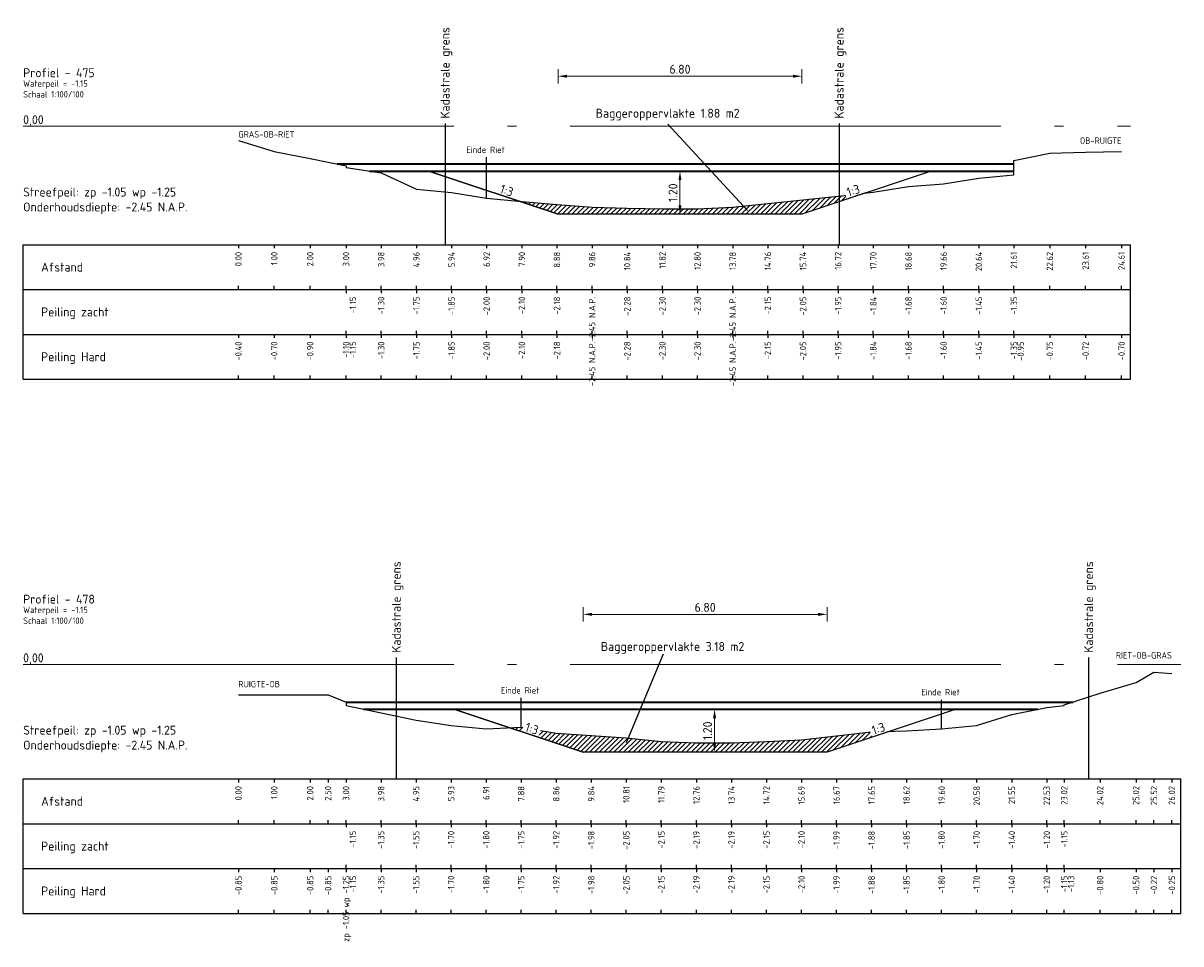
# Model space of a CAD drawing. Header units: metres. Extents: x 163463 to 198797, y 577287 to 592106.
# Tile 30 of 64: x 198475 to 198507, y 581606 to 581631. Entities that reach past the tile are written whole.
import ezdxf
from ezdxf.enums import TextEntityAlignment as Align

# ---------------------------------------------------------------- set-up
doc = ezdxf.new("R2010")
doc.units = ezdxf.units.M
doc.linetypes.add('AL-NAP_LIJN', pattern=[15.25, 12, -1.5, 0.25, -1.5])
for name, color, linetype in [('Afstandsbalk', 7, 'Continuous'), ('baggerarcering', 1, 'Continuous'), ('baggeroppervlak', 7, 'Continuous'), ('HardePeiling', 3, 'Continuous'), ('Kadastralegrens', 7, 'Continuous'), ('Legger', 2, 'Continuous'), ('Oever', 62, 'Continuous'), ('riet', 54, 'Continuous'), ('Teksten', 7, 'Continuous'), ('ZachtePeiling', 1, 'Continuous')]:
    doc.layers.add(name, color=color, linetype=linetype)
doc.layers.add('N-WA-WH-GRONDWATERLIJN-G', color=150, linetype='AL-GRONDWATERLIJN', lineweight=35)
doc.layers.add('X-XX-AL-NAP-G', color=7, linetype='AL-NAP_LIJN', lineweight=18)
doc.styles.add('NLCS-ISO', font='NLCS-ISO.ttf')
doc.styles.add('NLCS-ISO-M100-T25', font='NLCS-ISO.ttf', dxfattribs={"height": 0.25})
doc.linetypes.add('AL-GRONDWATERLIJN', pattern='A,6,[32,NLCS.SHX,S=1,R=0,X=0,Y=0],6', length=12)
doc.dimstyles.new('NLCS-M100-T25-PIJL_l3_h1', dxfattribs={"dimscale": 0.1, "dimtxt": 0.25, "dimasz": 2.5, "dimexe": 2, "dimexo": 2, "dimgap": 0.7, "dimtad": 1, "dimzin": 0, "dimdsep": 46, "dimtxsty": 'NLCS-ISO-M100-T25', "dimcen": 2.5, "dimdle": 2, "dimclrd": 256, "dimclre": 256, "dimclrt": 256, "dimadec": 1, "dimazin": 0, "dimtfac": 1, "dimtofl": 0, "dimtmove": 1, "dimatfit": 0, "dimfxl": 2, "dimfxlon": 1, "dimtfill": 1, "dimtfillclr": 256, "dimtolj": 1, "dimtzin": 0, "dimlwd": 18, "dimlwe": 18, "dimarcsym": 0})
pattern_1 = [(45, (198480.875565, 581493.37979), (-0.06735192, 0.06735192), [])]

# ---------------------------------------------------------------- blocks, each defined once
blk = doc.blocks.new('*D577')
at = {"lineweight": 18, "transparency": 16777216}
for p, q in [((198494.147, 581612.13), (198493.947, 581612.13)), ((198494.147, 581611.88), (198494.147, 581611.18)), ((198494.147, 581610.93), (198493.947, 581610.93))]:
    blk.add_line(p, q, dxfattribs=at)
at = {"transparency": 16777216}
for points in [[(198494.105, 581611.88), (198494.189, 581611.88), (198494.147, 581612.13)], [(198494.105, 581611.18), (198494.189, 581611.18), (198494.147, 581610.93)]]:
    blk.add_solid(points, dxfattribs=at)
at = {"layer": 'Defpoints', "color": 0, "transparency": 16777216}
for p in [(198494.147, 581612.13), (198494.147, 581610.93), (198494.147, 581610.93)]:
    blk.add_point(p, dxfattribs=at)
at = {"transparency": 16777216, "insert": (198493.952, 581611.53), "char_height": 0.25, "attachment_point": 5, "rotation": 90, "style": 'NLCS-ISO-M100-T25', "bg_fill": 3, "box_fill_scale": 1.1, "bg_fill_color": 256, "bg_fill_true_color": 13158600, "bg_fill_transparency": 0}
blk.add_mtext('\\A1;1.20', dxfattribs=at)
blk = doc.blocks.new('*D578')
at = {"lineweight": 18, "transparency": 16777216}
for p, q in [((198493.183, 581627.13), (198492.983, 581627.13)), ((198493.183, 581626.88), (198493.183, 581626.18)), ((198493.183, 581625.93), (198492.983, 581625.93))]:
    blk.add_line(p, q, dxfattribs=at)
at = {"transparency": 16777216}
for points in [[(198493.141, 581626.88), (198493.224, 581626.88), (198493.183, 581627.13)], [(198493.141, 581626.18), (198493.224, 581626.18), (198493.183, 581625.93)]]:
    blk.add_solid(points, dxfattribs=at)
at = {"layer": 'Defpoints', "color": 0, "transparency": 16777216}
for p in [(198493.183, 581627.13), (198493.183, 581625.93), (198493.183, 581625.93)]:
    blk.add_point(p, dxfattribs=at)
at = {"transparency": 16777216, "insert": (198492.988, 581626.53), "char_height": 0.25, "attachment_point": 5, "rotation": 90, "style": 'NLCS-ISO-M100-T25', "bg_fill": 3, "box_fill_scale": 1.1, "bg_fill_color": 256, "bg_fill_true_color": 13158600, "bg_fill_transparency": 0}
blk.add_mtext('\\A1;1.20', dxfattribs=at)
blk = doc.blocks.new('*D612')
at = {"lineweight": 18, "transparency": 16777216}
for p, q in [((198489.783, 581629.575), (198489.783, 581629.975)), ((198490.033, 581629.775), (198496.333, 581629.775)), ((198496.583, 581629.575), (198496.583, 581629.975))]:
    blk.add_line(p, q, dxfattribs=at)
at = {"transparency": 16777216}
for points in [[(198490.033, 581629.817), (198490.033, 581629.733), (198489.783, 581629.775)], [(198496.333, 581629.817), (198496.333, 581629.733), (198496.583, 581629.775)]]:
    blk.add_solid(points, dxfattribs=at)
at = {"layer": 'Defpoints', "color": 0, "transparency": 16777216}
for p in [(198496.583, 581629.775), (198489.783, 581625.93), (198496.583, 581625.93)]:
    blk.add_point(p, dxfattribs=at)
at = {"transparency": 16777216, "insert": (198493.183, 581629.97), "char_height": 0.25, "attachment_point": 5, "style": 'NLCS-ISO-M100-T25', "bg_fill": 3, "box_fill_scale": 1.1, "bg_fill_color": 256, "bg_fill_true_color": 13158600, "bg_fill_transparency": 0}
blk.add_mtext('\\A1;6.80', dxfattribs=at)
blk = doc.blocks.new('*D613')
at = {"lineweight": 18, "transparency": 16777216}
for p, q in [((198490.484, 581614.575), (198490.484, 581614.975)), ((198497.284, 581614.575), (198497.284, 581614.975)), ((198490.734, 581614.775), (198497.034, 581614.775))]:
    blk.add_line(p, q, dxfattribs=at)
at = {"transparency": 16777216}
for points in [[(198490.734, 581614.817), (198490.734, 581614.733), (198490.484, 581614.775)], [(198497.034, 581614.817), (198497.034, 581614.733), (198497.284, 581614.775)]]:
    blk.add_solid(points, dxfattribs=at)
at = {"layer": 'Defpoints', "color": 0, "transparency": 16777216}
for p in [(198497.284, 581614.775), (198490.484, 581610.93), (198497.284, 581610.93)]:
    blk.add_point(p, dxfattribs=at)
at = {"transparency": 16777216, "insert": (198493.884, 581614.97), "char_height": 0.25, "attachment_point": 5, "style": 'NLCS-ISO-M100-T25', "bg_fill": 3, "box_fill_scale": 1.1, "bg_fill_color": 256, "bg_fill_true_color": 13158600, "bg_fill_transparency": 0}
blk.add_mtext('\\A1;6.80', dxfattribs=at)

msp = doc.modelspace()

# ---------------------------------------------------------------- hatches: boundary and pattern name
at = {"layer": 'baggerarcering'}
h = msp.add_hatch(dxfattribs=at)
h.set_pattern_fill('ANSI31', color=256, scale=0.03, style=0)
h.set_pattern_definition(pattern_1)
h.paths.add_polyline_path([(198497.62, 581626.276), (198498.332, 581626.513), (198497.62, 581626.433)])
h = msp.add_hatch(dxfattribs=at)
h.set_pattern_fill('ANSI31', color=256, scale=0.03, style=0)
h.set_pattern_definition(pattern_1)
h.paths.add_polyline_path([(198488.714, 581626.286), (198489.783, 581625.93), (198496.583, 581625.93), (198497.62, 581626.276), (198497.62, 581626.433), (198497.591, 581626.43), (198496.612, 581626.33), (198495.632, 581626.23), (198494.652, 581626.13), (198493.672, 581626.08), (198492.693, 581626.08), (198491.714, 581626.1), (198490.733, 581626.13), (198489.754, 581626.2), (198488.774, 581626.28)])
h = msp.add_hatch(dxfattribs=at)
h.set_pattern_fill('ANSI31', color=256, scale=0.03, style=0)
h.set_pattern_definition(pattern_1)
h.paths.add_polyline_path([(198497.284, 581610.93), (198499.042, 581611.516), (198498.523, 581611.5), (198497.546, 581611.39), (198496.57, 581611.28), (198495.593, 581611.23), (198494.617, 581611.19), (198493.64, 581611.19), (198492.663, 581611.23), (198491.687, 581611.33), (198490.711, 581611.4), (198489.734, 581611.46), (198488.757, 581611.63), (198488.434, 581611.613), (198490.484, 581610.93)])

# ---------------------------------------------------------------- linework, layer by layer
at = {"layer": 'Afstandsbalk'}
for p, q in [((198474.876, 581625.08), (198505.74, 581625.08)), ((198474.876, 581621.33), (198474.876, 581625.08)), ((198480.876, 581625.08), (198480.876, 581624.98)), ((198481.875, 581625.08), (198481.875, 581624.98)), ((198482.875, 581625.08), (198482.875, 581624.98)), ((198483.875, 581625.08), (198483.875, 581624.98)), ((198484.855, 581625.08), (198484.855, 581624.98)), ((198485.835, 581625.08), (198485.835, 581624.98)), ((198486.815, 581625.08), (198486.815, 581624.98)), ((198487.794, 581625.08), (198487.794, 581624.98)), ((198488.774, 581625.08), (198488.774, 581624.98)), ((198489.754, 581625.08), (198489.754, 581624.98)), ((198490.733, 581625.08), (198490.733, 581624.98)), ((198491.714, 581625.08), (198491.714, 581624.98)), ((198492.693, 581625.08), (198492.693, 581624.98)), ((198493.672, 581625.08), (198493.672, 581624.98)), ((198494.652, 581625.08), (198494.652, 581624.98)), ((198495.632, 581625.08), (198495.632, 581624.98)), ((198496.612, 581625.08), (198496.612, 581624.98)), ((198497.591, 581625.08), (198497.591, 581624.98)), ((198498.572, 581625.08), (198498.572, 581624.98)), ((198499.551, 581625.08), (198499.551, 581624.98)), ((198500.531, 581625.08), (198500.531, 581624.98)), ((198501.511, 581625.08), (198501.511, 581624.98)), ((198502.49, 581625.08), (198502.49, 581624.98)), ((198503.491, 581625.08), (198503.491, 581624.98)), ((198504.49, 581625.08), (198504.49, 581624.98)), ((198505.49, 581625.08), (198505.49, 581624.98)), ((198505.74, 581621.33), (198505.74, 581625.08)), ((198480.876, 581623.83), (198480.876, 581623.93)), ((198481.875, 581623.83), (198481.875, 581623.93)), ((198482.875, 581623.83), (198482.875, 581623.93)), ((198483.875, 581623.83), (198483.875, 581623.93)), ((198484.855, 581623.83), (198484.855, 581623.93)), ((198485.835, 581623.83), (198485.835, 581623.93)), ((198486.815, 581623.83), (198486.815, 581623.93)), ((198487.794, 581623.83), (198487.794, 581623.93)), ((198488.774, 581623.83), (198488.774, 581623.93)), ((198489.754, 581623.83), (198489.754, 581623.93)), ((198490.733, 581623.83), (198490.733, 581623.93)), ((198491.714, 581623.83), (198491.714, 581623.93)), ((198492.693, 581623.83), (198492.693, 581623.93)), ((198493.672, 581623.83), (198493.672, 581623.93)), ((198494.652, 581623.83), (198494.652, 581623.93)), ((198495.632, 581623.83), (198495.632, 581623.93)), ((198496.612, 581623.83), (198496.612, 581623.93)), ((198497.591, 581623.83), (198497.591, 581623.93)), ((198498.572, 581623.83), (198498.572, 581623.93)), ((198499.551, 581623.83), (198499.551, 581623.93)), ((198500.531, 581623.83), (198500.531, 581623.93)), ((198501.511, 581623.83), (198501.511, 581623.93)), ((198502.49, 581623.83), (198502.49, 581623.93)), ((198503.491, 581623.83), (198503.491, 581623.93)), ((198504.49, 581623.83), (198504.49, 581623.93)), ((198505.49, 581623.83), (198505.49, 581623.93)), ((198474.876, 581623.83), (198505.74, 581623.83)), ((198483.875, 581623.83), (198483.875, 581623.73)), ((198484.855, 581623.83), (198484.855, 581623.73)), ((198485.835, 581623.83), (198485.835, 581623.73)), ((198486.815, 581623.83), (198486.815, 581623.73)), ((198487.794, 581623.83), (198487.794, 581623.73)), ((198488.774, 581623.83), (198488.774, 581623.73)), ((198489.754, 581623.83), (198489.754, 581623.73)), ((198490.733, 581623.83), (198490.733, 581623.73)), ((198491.714, 581623.83), (198491.714, 581623.73)), ((198492.693, 581623.83), (198492.693, 581623.73)), ((198493.672, 581623.83), (198493.672, 581623.73)), ((198494.652, 581623.83), (198494.652, 581623.73)), ((198495.632, 581623.83), (198495.632, 581623.73)), ((198496.612, 581623.83), (198496.612, 581623.73)), ((198497.591, 581623.83), (198497.591, 581623.73)), ((198498.572, 581623.83), (198498.572, 581623.73)), ((198499.551, 581623.83), (198499.551, 581623.73)), ((198500.531, 581623.83), (198500.531, 581623.73)), ((198501.511, 581623.83), (198501.511, 581623.73)), ((198502.49, 581623.83), (198502.49, 581623.73)), ((198483.875, 581622.58), (198483.875, 581622.68)), ((198484.855, 581622.58), (198484.855, 581622.68)), ((198485.835, 581622.58), (198485.835, 581622.68)), ((198486.815, 581622.58), (198486.815, 581622.68)), ((198487.794, 581622.58), (198487.794, 581622.68)), ((198488.774, 581622.58), (198488.774, 581622.68)), ((198489.754, 581622.58), (198489.754, 581622.68)), ((198490.733, 581622.58), (198490.733, 581622.68)), ((198491.714, 581622.58), (198491.714, 581622.68)), ((198492.693, 581622.58), (198492.693, 581622.68)), ((198493.672, 581622.58), (198493.672, 581622.68)), ((198494.652, 581622.58), (198494.652, 581622.68)), ((198495.632, 581622.58), (198495.632, 581622.68)), ((198496.612, 581622.58), (198496.612, 581622.68)), ((198497.591, 581622.58), (198497.591, 581622.68)), ((198498.572, 581622.58), (198498.572, 581622.68)), ((198499.551, 581622.58), (198499.551, 581622.68)), ((198500.531, 581622.58), (198500.531, 581622.68)), ((198501.511, 581622.58), (198501.511, 581622.68)), ((198502.49, 581622.58), (198502.49, 581622.68)), ((198474.876, 581622.58), (198505.74, 581622.58)), ((198480.876, 581622.58), (198480.876, 581622.48)), ((198481.875, 581622.58), (198481.875, 581622.48)), ((198482.875, 581622.58), (198482.875, 581622.48)), ((198483.875, 581622.58), (198483.875, 581622.48)), ((198483.875, 581622.58), (198483.875, 581622.48)), ((198484.855, 581622.58), (198484.855, 581622.48)), ((198485.835, 581622.58), (198485.835, 581622.48)), ((198486.815, 581622.58), (198486.815, 581622.48)), ((198487.794, 581622.58), (198487.794, 581622.48)), ((198488.774, 581622.58), (198488.774, 581622.48)), ((198489.754, 581622.58), (198489.754, 581622.48)), ((198490.733, 581622.58), (198490.733, 581622.48)), ((198491.714, 581622.58), (198491.714, 581622.48)), ((198492.693, 581622.58), (198492.693, 581622.48)), ((198493.672, 581622.58), (198493.672, 581622.48)), ((198494.652, 581622.58), (198494.652, 581622.48)), ((198495.632, 581622.58), (198495.632, 581622.48)), ((198496.612, 581622.58), (198496.612, 581622.48)), ((198497.591, 581622.58), (198497.591, 581622.48)), ((198498.572, 581622.58), (198498.572, 581622.48)), ((198499.551, 581622.58), (198499.551, 581622.48)), ((198500.531, 581622.58), (198500.531, 581622.48)), ((198501.511, 581622.58), (198501.511, 581622.48)), ((198502.49, 581622.58), (198502.49, 581622.48)), ((198502.49, 581622.58), (198502.49, 581622.48)), ((198503.491, 581622.58), (198503.491, 581622.48)), ((198504.49, 581622.58), (198504.49, 581622.48)), ((198505.49, 581622.58), (198505.49, 581622.48)), ((198474.876, 581621.33), (198505.74, 581621.33)), ((198480.876, 581621.33), (198480.876, 581621.43)), ((198481.875, 581621.33), (198481.875, 581621.43)), ((198482.875, 581621.33), (198482.875, 581621.43)), ((198483.875, 581621.33), (198483.875, 581621.43)), ((198483.875, 581621.33), (198483.875, 581621.43)), ((198484.855, 581621.33), (198484.855, 581621.43)), ((198485.835, 581621.33), (198485.835, 581621.43)), ((198486.815, 581621.33), (198486.815, 581621.43)), ((198487.794, 581621.33), (198487.794, 581621.43)), ((198488.774, 581621.33), (198488.774, 581621.43)), ((198489.754, 581621.33), (198489.754, 581621.43)), ((198490.733, 581621.33), (198490.733, 581621.43)), ((198491.714, 581621.33), (198491.714, 581621.43)), ((198492.693, 581621.33), (198492.693, 581621.43)), ((198493.672, 581621.33), (198493.672, 581621.43)), ((198494.652, 581621.33), (198494.652, 581621.43)), ((198495.632, 581621.33), (198495.632, 581621.43)), ((198496.612, 581621.33), (198496.612, 581621.43)), ((198497.591, 581621.33), (198497.591, 581621.43)), ((198498.572, 581621.33), (198498.572, 581621.43)), ((198499.551, 581621.33), (198499.551, 581621.43)), ((198500.531, 581621.33), (198500.531, 581621.43)), ((198501.511, 581621.33), (198501.511, 581621.43)), ((198502.49, 581621.33), (198502.49, 581621.43)), ((198502.49, 581621.33), (198502.49, 581621.43)), ((198503.491, 581621.33), (198503.491, 581621.43)), ((198504.49, 581621.33), (198504.49, 581621.43)), ((198505.49, 581621.33), (198505.49, 581621.43)), ((198474.876, 581610.19), (198507.143, 581610.19)), ((198474.876, 581606.44), (198474.876, 581610.19)), ((198480.876, 581610.19), (198480.876, 581610.09)), ((198481.875, 581610.19), (198481.875, 581610.09)), ((198482.875, 581610.19), (198482.875, 581610.09)), ((198483.375, 581610.19), (198483.375, 581610.09)), ((198483.875, 581610.19), (198483.875, 581610.09)), ((198484.852, 581610.19), (198484.852, 581610.09)), ((198485.828, 581610.19), (198485.828, 581610.09)), ((198486.805, 581610.19), (198486.805, 581610.09)), ((198487.782, 581610.19), (198487.782, 581610.09)), ((198488.757, 581610.19), (198488.757, 581610.09)), ((198489.734, 581610.19), (198489.734, 581610.09)), ((198490.711, 581610.19), (198490.711, 581610.09)), ((198491.687, 581610.19), (198491.687, 581610.09)), ((198492.663, 581610.19), (198492.663, 581610.09)), ((198493.64, 581610.19), (198493.64, 581610.09)), ((198494.617, 581610.19), (198494.617, 581610.09)), ((198495.593, 581610.19), (198495.593, 581610.09)), ((198496.57, 581610.19), (198496.57, 581610.09)), ((198497.546, 581610.19), (198497.546, 581610.09)), ((198498.523, 581610.19), (198498.523, 581610.09)), ((198499.499, 581610.19), (198499.499, 581610.09)), ((198500.476, 581610.19), (198500.476, 581610.09)), ((198501.452, 581610.19), (198501.452, 581610.09)), ((198502.429, 581610.19), (198502.429, 581610.09)), ((198503.405, 581610.19), (198503.405, 581610.09)), ((198503.893, 581610.19), (198503.893, 581610.09)), ((198504.894, 581610.19), (198504.894, 581610.09)), ((198505.894, 581610.19), (198505.894, 581610.09)), ((198506.393, 581610.19), (198506.393, 581610.09)), ((198506.893, 581610.19), (198506.893, 581610.09)), ((198507.143, 581606.44), (198507.143, 581610.19)), ((198474.876, 581608.94), (198507.143, 581608.94)), ((198480.876, 581608.94), (198480.876, 581609.04)), ((198481.875, 581608.94), (198481.875, 581609.04)), ((198482.875, 581608.94), (198482.875, 581609.04)), ((198483.375, 581608.94), (198483.375, 581609.04)), ((198483.875, 581608.94), (198483.875, 581609.04)), ((198483.875, 581608.94), (198483.875, 581608.84)), ((198484.852, 581608.94), (198484.852, 581609.04)), ((198484.852, 581608.94), (198484.852, 581608.84)), ((198485.828, 581608.94), (198485.828, 581609.04)), ((198485.828, 581608.94), (198485.828, 581608.84)), ((198486.805, 581608.94), (198486.805, 581609.04)), ((198486.805, 581608.94), (198486.805, 581608.84)), ((198487.782, 581608.94), (198487.782, 581609.04)), ((198487.782, 581608.94), (198487.782, 581608.84)), ((198488.757, 581608.94), (198488.757, 581609.04)), ((198488.757, 581608.94), (198488.757, 581608.84)), ((198489.734, 581608.94), (198489.734, 581609.04)), ((198489.734, 581608.94), (198489.734, 581608.84)), ((198490.711, 581608.94), (198490.711, 581609.04)), ((198490.711, 581608.94), (198490.711, 581608.84)), ((198491.687, 581608.94), (198491.687, 581609.04)), ((198491.687, 581608.94), (198491.687, 581608.84)), ((198492.663, 581608.94), (198492.663, 581609.04)), ((198492.663, 581608.94), (198492.663, 581608.84)), ((198493.64, 581608.94), (198493.64, 581609.04)), ((198493.64, 581608.94), (198493.64, 581608.84)), ((198494.617, 581608.94), (198494.617, 581609.04)), ((198494.617, 581608.94), (198494.617, 581608.84)), ((198495.593, 581608.94), (198495.593, 581609.04)), ((198495.593, 581608.94), (198495.593, 581608.84)), ((198496.57, 581608.94), (198496.57, 581609.04)), ((198496.57, 581608.94), (198496.57, 581608.84)), ((198497.546, 581608.94), (198497.546, 581609.04)), ((198497.546, 581608.94), (198497.546, 581608.84)), ((198498.523, 581608.94), (198498.523, 581609.04)), ((198498.523, 581608.94), (198498.523, 581608.84)), ((198499.499, 581608.94), (198499.499, 581609.04)), ((198499.499, 581608.94), (198499.499, 581608.84)), ((198500.476, 581608.94), (198500.476, 581609.04)), ((198500.476, 581608.94), (198500.476, 581608.84)), ((198501.452, 581608.94), (198501.452, 581609.04)), ((198501.452, 581608.94), (198501.452, 581608.84)), ((198502.429, 581608.94), (198502.429, 581609.04)), ((198502.429, 581608.94), (198502.429, 581608.84)), ((198503.405, 581608.94), (198503.405, 581609.04)), ((198503.405, 581608.94), (198503.405, 581608.84)), ((198503.893, 581608.94), (198503.893, 581609.04)), ((198503.893, 581608.94), (198503.893, 581608.84)), ((198504.894, 581608.94), (198504.894, 581609.04)), ((198505.894, 581608.94), (198505.894, 581609.04)), ((198506.393, 581608.94), (198506.393, 581609.04)), ((198506.893, 581608.94), (198506.893, 581609.04)), ((198483.875, 581607.69), (198483.875, 581607.79)), ((198484.852, 581607.69), (198484.852, 581607.79)), ((198485.828, 581607.69), (198485.828, 581607.79)), ((198486.805, 581607.69), (198486.805, 581607.79)), ((198487.782, 581607.69), (198487.782, 581607.79)), ((198488.757, 581607.69), (198488.757, 581607.79)), ((198489.734, 581607.69), (198489.734, 581607.79)), ((198490.711, 581607.69), (198490.711, 581607.79)), ((198491.687, 581607.69), (198491.687, 581607.79)), ((198492.663, 581607.69), (198492.663, 581607.79)), ((198493.64, 581607.69), (198493.64, 581607.79)), ((198494.617, 581607.69), (198494.617, 581607.79)), ((198495.593, 581607.69), (198495.593, 581607.79)), ((198496.57, 581607.69), (198496.57, 581607.79)), ((198497.546, 581607.69), (198497.546, 581607.79)), ((198498.523, 581607.69), (198498.523, 581607.79)), ((198499.499, 581607.69), (198499.499, 581607.79)), ((198500.476, 581607.69), (198500.476, 581607.79)), ((198501.452, 581607.69), (198501.452, 581607.79)), ((198502.429, 581607.69), (198502.429, 581607.79)), ((198503.405, 581607.69), (198503.405, 581607.79)), ((198503.893, 581607.69), (198503.893, 581607.79)), ((198474.876, 581607.69), (198507.143, 581607.69)), ((198480.876, 581607.69), (198480.876, 581607.59)), ((198481.875, 581607.69), (198481.875, 581607.59)), ((198482.875, 581607.69), (198482.875, 581607.59)), ((198483.375, 581607.69), (198483.375, 581607.59)), ((198483.875, 581607.69), (198483.875, 581607.59)), ((198483.875, 581607.69), (198483.875, 581607.59)), ((198484.852, 581607.69), (198484.852, 581607.59)), ((198485.828, 581607.69), (198485.828, 581607.59)), ((198486.805, 581607.69), (198486.805, 581607.59)), ((198487.782, 581607.69), (198487.782, 581607.59)), ((198488.757, 581607.69), (198488.757, 581607.59)), ((198489.734, 581607.69), (198489.734, 581607.59)), ((198490.711, 581607.69), (198490.711, 581607.59)), ((198491.687, 581607.69), (198491.687, 581607.59)), ((198492.663, 581607.69), (198492.663, 581607.59)), ((198493.64, 581607.69), (198493.64, 581607.59)), ((198494.617, 581607.69), (198494.617, 581607.59)), ((198495.593, 581607.69), (198495.593, 581607.59)), ((198496.57, 581607.69), (198496.57, 581607.59)), ((198497.546, 581607.69), (198497.546, 581607.59)), ((198498.523, 581607.69), (198498.523, 581607.59)), ((198499.499, 581607.69), (198499.499, 581607.59)), ((198500.476, 581607.69), (198500.476, 581607.59)), ((198501.452, 581607.69), (198501.452, 581607.59)), ((198502.429, 581607.69), (198502.429, 581607.59)), ((198503.405, 581607.69), (198503.405, 581607.59)), ((198503.893, 581607.69), (198503.893, 581607.59)), ((198503.893, 581607.69), (198503.893, 581607.59)), ((198504.894, 581607.69), (198504.894, 581607.59)), ((198505.894, 581607.69), (198505.894, 581607.59)), ((198506.393, 581607.69), (198506.393, 581607.59)), ((198506.893, 581607.69), (198506.893, 581607.59)), ((198480.876, 581606.44), (198480.876, 581606.54)), ((198481.875, 581606.44), (198481.875, 581606.54)), ((198482.875, 581606.44), (198482.875, 581606.54)), ((198483.375, 581606.44), (198483.375, 581606.54)), ((198483.875, 581606.44), (198483.875, 581606.54)), ((198483.875, 581606.44), (198483.875, 581606.54)), ((198484.852, 581606.44), (198484.852, 581606.54)), ((198485.828, 581606.44), (198485.828, 581606.54)), ((198486.805, 581606.44), (198486.805, 581606.54)), ((198487.782, 581606.44), (198487.782, 581606.54)), ((198488.757, 581606.44), (198488.757, 581606.54)), ((198489.734, 581606.44), (198489.734, 581606.54)), ((198490.711, 581606.44), (198490.711, 581606.54)), ((198491.687, 581606.44), (198491.687, 581606.54)), ((198492.663, 581606.44), (198492.663, 581606.54)), ((198493.64, 581606.44), (198493.64, 581606.54)), ((198494.617, 581606.44), (198494.617, 581606.54)), ((198495.593, 581606.44), (198495.593, 581606.54)), ((198496.57, 581606.44), (198496.57, 581606.54)), ((198497.546, 581606.44), (198497.546, 581606.54)), ((198498.523, 581606.44), (198498.523, 581606.54)), ((198499.499, 581606.44), (198499.499, 581606.54)), ((198500.476, 581606.44), (198500.476, 581606.54)), ((198501.452, 581606.44), (198501.452, 581606.54)), ((198502.429, 581606.44), (198502.429, 581606.54)), ((198503.405, 581606.44), (198503.405, 581606.54)), ((198503.893, 581606.44), (198503.893, 581606.54)), ((198503.893, 581606.44), (198503.893, 581606.54)), ((198504.894, 581606.44), (198504.894, 581606.54)), ((198505.894, 581606.44), (198505.894, 581606.54)), ((198506.393, 581606.44), (198506.393, 581606.54)), ((198506.893, 581606.44), (198506.893, 581606.54)), ((198474.876, 581606.44), (198507.143, 581606.44))]:
    msp.add_line(p, q, dxfattribs=at)
at = {"layer": 'baggeroppervlak'}
for p, q in [((198495.067, 581626.035), (198492.84, 581628.443)), ((198491.696, 581611.201), (198492.726, 581613.679))]:
    msp.add_line(p, q, dxfattribs=at)
at = {"layer": 'HardePeiling'}
for points in [[(198483.875, 581627.23), (198483.875, 581627.23), (198484.855, 581627.08), (198485.835, 581626.63), (198486.815, 581626.53), (198487.794, 581626.38), (198488.774, 581626.28), (198489.754, 581626.2), (198490.733, 581626.13), (198491.714, 581626.1), (198492.693, 581626.08), (198493.672, 581626.08), (198494.652, 581626.13), (198495.632, 581626.23), (198496.612, 581626.33), (198497.591, 581626.43), (198498.572, 581626.54), (198499.551, 581626.7), (198500.531, 581626.78), (198501.511, 581626.93), (198502.49, 581627.03), (198502.49, 581627.23)], [(198483.875, 581612.23), (198483.875, 581612.23), (198484.852, 581612.03), (198485.828, 581611.83), (198486.805, 581611.68), (198487.782, 581611.58), (198488.757, 581611.63), (198489.734, 581611.46), (198490.711, 581611.4), (198491.687, 581611.33), (198492.663, 581611.23), (198493.64, 581611.19), (198494.617, 581611.19), (198495.593, 581611.23), (198496.57, 581611.28), (198497.546, 581611.39), (198498.523, 581611.5), (198499.499, 581611.53), (198500.476, 581611.58), (198501.452, 581611.68), (198502.429, 581611.98), (198503.405, 581612.18), (198503.893, 581612.23), (198503.893, 581612.23)]]:
    msp.add_lwpolyline(points, dxfattribs=at)
at = {"layer": 'Kadastralegrens'}
for p, q in [((198486.636, 581628.459), (198486.636, 581625.08)), ((198497.62, 581628.459), (198497.62, 581625.08)), ((198485.276, 581613.569), (198485.276, 581610.19)), ((198504.573, 581613.569), (198504.573, 581610.19))]:
    msp.add_line(p, q, dxfattribs=at)
at = {"layer": 'N-WA-WH-GRONDWATERLIJN-G'}
for p, q in [((198483.625, 581627.33), (198502.49, 581627.33)), ((198484.528, 581627.13), (198502.49, 581627.13)), ((198483.875, 581612.33), (198504.136, 581612.33)), ((198484.364, 581612.13), (198503.161, 581612.13))]:
    msp.add_line(p, q, dxfattribs=at)
at = {"layer": 'Oever'}
for points in [[(198480.876, 581627.98), (198481.875, 581627.68), (198482.875, 581627.48), (198483.875, 581627.28), (198483.875, 581627.23)], [(198502.49, 581627.23), (198502.49, 581627.43), (198503.491, 581627.63), (198504.49, 581627.66), (198505.49, 581627.68)], [(198503.893, 581612.23), (198503.893, 581612.25), (198504.894, 581612.58), (198505.894, 581612.88), (198506.393, 581613.16), (198506.893, 581613.13)], [(198480.876, 581612.53), (198481.875, 581612.53), (198482.875, 581612.53), (198483.375, 581612.53), (198483.875, 581612.33), (198483.875, 581612.23)]]:
    msp.add_lwpolyline(points, dxfattribs=at)
at = {"layer": 'riet'}
for p, q in [((198487.794, 581626.38), (198487.794, 581627.517)), ((198488.757, 581611.63), (198488.757, 581612.445)), ((198500.476, 581611.58), (198500.476, 581612.395))]:
    msp.add_line(p, q, dxfattribs=at)
at = {"layer": 'X-XX-AL-NAP-G'}
for p, q in [((198474.876, 581628.38), (198505.74, 581628.38)), ((198474.876, 581613.38), (198507.143, 581613.38))]:
    msp.add_line(p, q, dxfattribs=at)
at = {"layer": 'ZachtePeiling'}
for points in [[(198483.875, 581627.23), (198483.875, 581627.23), (198484.855, 581627.08), (198485.835, 581626.63), (198486.815, 581626.53), (198487.794, 581626.38), (198488.774, 581626.28), (198489.754, 581626.2), (198490.733, 581626.13), (198491.714, 581626.1), (198492.693, 581626.08), (198493.672, 581626.08), (198494.652, 581626.13), (198495.632, 581626.23), (198496.612, 581626.33), (198497.591, 581626.43), (198498.572, 581626.54), (198499.551, 581626.7), (198500.531, 581626.78), (198501.511, 581626.93), (198502.49, 581627.03), (198502.49, 581627.23)], [(198483.875, 581612.23), (198483.875, 581612.23), (198484.852, 581612.03), (198485.828, 581611.83), (198486.805, 581611.68), (198487.782, 581611.58), (198488.757, 581611.63), (198489.734, 581611.46), (198490.711, 581611.4), (198491.687, 581611.33), (198492.663, 581611.23), (198493.64, 581611.19), (198494.617, 581611.19), (198495.593, 581611.23), (198496.57, 581611.28), (198497.546, 581611.39), (198498.523, 581611.5), (198499.499, 581611.53), (198500.476, 581611.58), (198501.452, 581611.68), (198502.429, 581611.98), (198503.405, 581612.18), (198503.893, 581612.23), (198503.893, 581612.23)]]:
    msp.add_lwpolyline(points, dxfattribs=at)

# ---------------------------------------------------------------- texts
at = {"layer": 'baggeroppervlak', "style": 'NLCS-ISO'}
for s, p in [('Baggeroppervlakte 1.88 m2', (198492.84, 581628.543)), ('Baggeroppervlakte 3.18 m2', (198492.976, 581613.679))]:
    msp.add_text(s, height=0.25, dxfattribs=at).set_placement(p, align=Align.BOTTOM_CENTER)
at = {"layer": 'Teksten', "style": 'NLCS-ISO'}
for p in [(198486.636, 581628.596), (198497.62, 581628.596), (198485.276, 581613.706), (198504.573, 581613.706)]:
    msp.add_text('Kadastrale grens', height=0.25, rotation=90, dxfattribs=at).set_placement(p, align=Align.MIDDLE_LEFT)
for s, height, p in [('Profiel - 475   ', 0.25, (198474.876, 581629.872)), ('Waterpeil = -1.15', 0.18, (198474.876, 581629.572)), ('Schaal 1:100/100', 0.18, (198474.876, 581629.272)), ('GRAS-OB-RIET', 0.18, (198480.876, 581628.156)), ('Einde Riet', 0.18, (198487.228, 581627.725)), ('Afstand', 0.25, (198475.376, 581624.455)), ('Peiling zacht', 0.25, (198475.376, 581623.205)), ('Peiling Hard', 0.25, (198475.376, 581621.955)), ('Profiel - 478   ', 0.25, (198474.876, 581615.199)), ('Waterpeil = -1.15', 0.18, (198474.876, 581614.899)), ('Schaal 1:100/100', 0.18, (198474.876, 581614.599)), ('RUIGTE-OB', 0.18, (198480.876, 581612.83)), ('Einde Riet', 0.18, (198488.191, 581612.658)), ('Einde Riet', 0.18, (198499.91, 581612.608)), ('Afstand', 0.25, (198475.376, 581609.565)), ('Peiling zacht', 0.25, (198475.376, 581608.315)), ('Peiling Hard', 0.25, (198475.376, 581607.065))]:
    msp.add_text(s, height=height, dxfattribs=at).set_placement(p, align=Align.MIDDLE_LEFT)
for s, p in [('OB-RUIGTE', (198505.49, 581627.98)), ('RIET-OB-GRAS', (198506.893, 581613.633))]:
    msp.add_text(s, height=0.18, dxfattribs=at).set_placement(p, align=Align.MIDDLE_RIGHT)
for s, p in [('3.98', (198484.855, 581624.88)), ('4.96', (198485.835, 581624.88)), ('5.94', (198486.815, 581624.88)), ('8.88', (198489.754, 581624.88)), ('9.86', (198490.733, 581624.88)), ('10.84', (198491.714, 581624.88)), ('13.78', (198494.652, 581624.88)), ('14.76', (198495.632, 581624.88)), ('15.74', (198496.612, 581624.88)), ('18.68', (198499.551, 581624.88)), ('19.66', (198500.531, 581624.88)), ('20.64', (198501.511, 581624.88)), ('0.00', (198480.876, 581624.88)), ('1.00', (198481.875, 581624.88)), ('2.00', (198482.875, 581624.88)), ('3.00', (198483.875, 581624.88)), ('6.92', (198487.794, 581624.88)), ('7.90', (198488.774, 581624.88)), ('11.82', (198492.693, 581624.88)), ('12.80', (198493.672, 581624.88)), ('16.72', (198497.591, 581624.88)), ('17.70', (198498.572, 581624.88)), ('21.61', (198502.49, 581624.88)), ('22.62', (198503.491, 581624.88)), ('23.61', (198504.49, 581624.88)), ('24.61', (198505.49, 581624.88)), ('-1.15', (198484.065, 581623.63)), ('-1.30', (198484.855, 581623.63)), ('-1.75', (198485.835, 581623.63)), ('-1.85', (198486.815, 581623.63)), ('-2.00', (198487.794, 581623.63)), ('-2.10', (198488.774, 581623.63)), ('-2.18', (198489.754, 581623.63)), ('-2.45 N.A.P.', (198490.733, 581623.63)), ('-2.28', (198491.714, 581623.63)), ('-2.30', (198492.693, 581623.63)), ('-2.30', (198493.672, 581623.63)), ('-2.45 N.A.P.', (198494.652, 581623.63)), ('-2.15', (198495.632, 581623.63)), ('-2.05', (198496.612, 581623.63)), ('-1.95', (198497.591, 581623.63)), ('-1.84', (198498.572, 581623.63)), ('-1.68', (198499.551, 581623.63)), ('-1.60', (198500.531, 581623.63)), ('-1.45', (198501.511, 581623.63)), ('-1.35', (198502.49, 581623.63)), ('-0.40', (198480.876, 581622.38)), ('-0.70', (198481.875, 581622.38)), ('-0.90', (198482.875, 581622.38)), ('-1.10', (198483.875, 581622.38)), ('-1.15', (198484.065, 581622.38)), ('-1.30', (198484.855, 581622.38)), ('-1.75', (198485.835, 581622.38)), ('-1.85', (198486.815, 581622.38)), ('-2.00', (198487.794, 581622.38)), ('-2.10', (198488.774, 581622.38)), ('-2.18', (198489.754, 581622.38)), ('-2.45 N.A.P.', (198490.733, 581622.38)), ('-2.28', (198491.714, 581622.38)), ('-2.30', (198492.693, 581622.38)), ('-2.30', (198493.672, 581622.38)), ('-2.45 N.A.P.', (198494.652, 581622.38)), ('-2.15', (198495.632, 581622.38)), ('-2.05', (198496.612, 581622.38)), ('-1.95', (198497.591, 581622.38)), ('-1.84', (198498.572, 581622.38)), ('-1.68', (198499.551, 581622.38)), ('-1.60', (198500.531, 581622.38)), ('-1.45', (198501.511, 581622.38)), ('-1.35', (198502.49, 581622.38)), ('-0.95', (198502.68, 581622.38)), ('-0.75', (198503.491, 581622.38)), ('-0.72', (198504.49, 581622.38)), ('-0.70', (198505.49, 581622.38)), ('0.00', (198480.876, 581609.99)), ('1.00', (198481.875, 581609.99)), ('2.00', (198482.875, 581609.99)), ('2.50', (198483.375, 581609.99)), ('3.00', (198483.875, 581609.99)), ('3.98', (198484.852, 581609.99)), ('4.95', (198485.828, 581609.99)), ('5.93', (198486.805, 581609.99)), ('6.91', (198487.782, 581609.99)), ('7.88', (198488.757, 581609.99)), ('8.86', (198489.734, 581609.99)), ('9.84', (198490.711, 581609.99)), ('10.81', (198491.687, 581609.99)), ('11.79', (198492.663, 581609.99)), ('12.76', (198493.64, 581609.99)), ('13.74', (198494.617, 581609.99)), ('14.72', (198495.593, 581609.99)), ('15.69', (198496.57, 581609.99)), ('16.67', (198497.546, 581609.99)), ('17.65', (198498.523, 581609.99)), ('18.62', (198499.499, 581609.99)), ('19.60', (198500.476, 581609.99)), ('20.58', (198501.452, 581609.99)), ('21.55', (198502.429, 581609.99)), ('22.53', (198503.405, 581609.99)), ('23.02', (198503.893, 581609.99)), ('24.02', (198504.894, 581609.99)), ('25.02', (198505.894, 581609.99)), ('25.52', (198506.393, 581609.99)), ('26.02', (198506.893, 581609.99)), ('-1.15', (198484.065, 581608.74)), ('-1.35', (198484.852, 581608.74)), ('-1.55', (198485.828, 581608.74)), ('-1.70', (198486.805, 581608.74)), ('-1.80', (198487.782, 581608.74)), ('-1.75', (198488.757, 581608.74)), ('-1.92', (198489.734, 581608.74)), ('-1.98', (198490.711, 581608.74)), ('-2.05', (198491.687, 581608.74)), ('-2.15', (198492.663, 581608.74)), ('-2.19', (198493.64, 581608.74)), ('-2.19', (198494.617, 581608.74)), ('-2.15', (198495.593, 581608.74)), ('-2.10', (198496.57, 581608.74)), ('-1.99', (198497.546, 581608.74)), ('-1.88', (198498.523, 581608.74)), ('-1.85', (198499.499, 581608.74)), ('-1.80', (198500.476, 581608.74)), ('-1.70', (198501.452, 581608.74)), ('-1.40', (198502.429, 581608.74)), ('-1.20', (198503.405, 581608.74)), ('-1.15', (198503.893, 581608.74)), ('-0.85', (198480.876, 581607.49)), ('-0.85', (198481.875, 581607.49)), ('-0.85', (198482.875, 581607.49)), ('-0.85', (198483.375, 581607.49)), ('zp -1.05 wp -1.25', (198483.875, 581607.49)), ('-1.15', (198484.065, 581607.49)), ('-1.35', (198484.852, 581607.49)), ('-1.55', (198485.828, 581607.49)), ('-1.70', (198486.805, 581607.49)), ('-1.80', (198487.782, 581607.49)), ('-1.75', (198488.757, 581607.49)), ('-1.92', (198489.734, 581607.49)), ('-1.98', (198490.711, 581607.49)), ('-2.05', (198491.687, 581607.49)), ('-2.15', (198492.663, 581607.49)), ('-2.19', (198493.64, 581607.49)), ('-2.19', (198494.617, 581607.49)), ('-2.15', (198495.593, 581607.49)), ('-2.10', (198496.57, 581607.49)), ('-1.99', (198497.546, 581607.49)), ('-1.88', (198498.523, 581607.49)), ('-1.85', (198499.499, 581607.49)), ('-1.80', (198500.476, 581607.49)), ('-1.70', (198501.452, 581607.49)), ('-1.40', (198502.429, 581607.49)), ('-1.20', (198503.405, 581607.49)), ('-1.15', (198503.893, 581607.49)), ('-1.13', (198504.083, 581607.49)), ('-0.80', (198504.894, 581607.49)), ('-0.50', (198505.894, 581607.49)), ('-0.22', (198506.393, 581607.49)), ('-0.25', (198506.893, 581607.49))]:
    msp.add_text(s, height=0.18, rotation=90, dxfattribs=at).set_placement(p, align=Align.MIDDLE_RIGHT)
at = {"layer": 'Teksten', "char_height": 0.25, "width": 6.125, "attachment_point": 7, "style": 'NLCS-ISO'}
for s, insert in [('0,00 ', (198474.876, 581628.38)), ('Streefpeil: zp -1.05 wp -1.25 Onderhoudsdiepte: -2.45 N.A.P.', (198474.876, 581625.93)), ('0,00 ', (198474.876, 581613.38)), ('Streefpeil: zp -1.05 wp -1.25 Onderhoudsdiepte: -2.45 N.A.P.', (198474.876, 581610.93))]:
    msp.add_mtext(s, dxfattribs=dict(at, insert=insert))

# ---------------------------------------------------------------- next in the draw order: dimensions: what is measured, and where the dimension line sits
for p1, p2, picture, middle in [((198493.183, 581627.13), (198493.183, 581625.93), '*D578', (198492.988, 581626.53)), ((198494.147, 581612.13), (198494.147, 581610.93), '*D577', (198493.952, 581611.53))]:
    dim = msp.add_aligned_dim(p1=p1, p2=p2, distance=0, dimstyle='NLCS-M100-T25-PIJL_l3_h1')
    dim.commit()
    dim.dimension.update_dxf_attribs({"geometry": picture, "text_midpoint": middle})

# ---------------------------------------------------------------- next in the draw order: linework, layer by layer
at = {"layer": 'Legger', "flags": 128}
for points in [[(198500.183, 581627.13), (198496.583, 581625.93), (198489.783, 581625.93), (198486.183, 581627.13), (198489.783, 581625.93)], [(198500.884, 581612.13), (198497.284, 581610.93), (198490.484, 581610.93), (198486.884, 581612.13), (198490.484, 581610.93)]]:
    msp.add_lwpolyline(points, dxfattribs=at)

# ---------------------------------------------------------------- next in the draw order: texts
at = {"layer": 'baggeroppervlak', "char_height": 0.25, "width": 0.43481, "attachment_point": 8, "style": 'NLCS-ISO', "bg_fill": 3, "box_fill_scale": 1.1, "bg_fill_color": 256, "bg_fill_transparency": 0}
for insert, rotation in [((198488.314, 581626.472), 341.5651), ((198498.051, 581626.472), 18.4349), ((198489.016, 581611.472), 341.5651), ((198498.753, 581611.472), 18.4349)]:
    msp.add_mtext('1:3', dxfattribs=dict(at, insert=insert, rotation=rotation))

# ---------------------------------------------------------------- next in the draw order: dimensions: what is measured, and where the dimension line sits
for base, p1, p2, picture, middle in [((198496.583, 581629.775), (198489.783, 581625.93), (198496.583, 581625.93), '*D612', (198493.183, 581629.97)), ((198497.284, 581614.775), (198490.484, 581610.93), (198497.284, 581610.93), '*D613', (198493.884, 581614.97))]:
    dim = msp.add_linear_dim(base=base, p1=p1, p2=p2, dimstyle='NLCS-M100-T25-PIJL_l3_h1')
    dim.commit()
    dim.dimension.update_dxf_attribs({"geometry": picture, "text_midpoint": middle})

doc.saveas('drawing.dxf')
